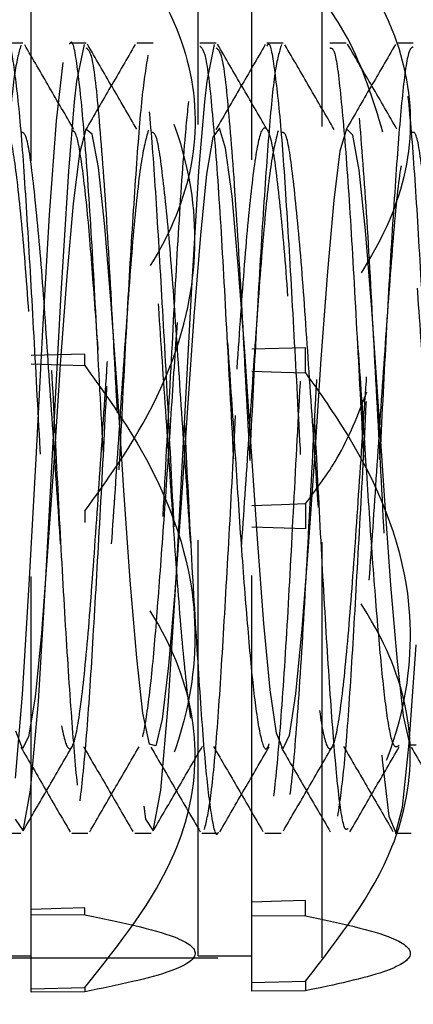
# Model space of a CAD drawing. Header units: inches. Extents: x 1772 to 2706, y -534 to -52.
# Tile 210 of 256: x 1873.6809 to 1873.7754, y -381.4622 to -381.2253. Entities that reach past the tile are written whole.
import ezdxf

# ---------------------------------------------------------------- set-up
doc = ezdxf.new("R2010")
doc.units = ezdxf.units.IN
doc.header["$LTSCALE"] = 0.5
doc.header["$MEASUREMENT"] = 0
doc.linetypes.add('HIDDEN', pattern=[0.225, 0.15, -0.075])
doc.layers.add('SID-M-H', color=4, linetype='HIDDEN')

msp = doc.modelspace()

# ---------------------------------------------------------------- linework, layer by layer
at = {"layer": 'SID-M-H'}
for p, q in [((1873.75341, -380.95102), (1873.75341, -381.70102)), ((1873.68362, -381.45927), (1873.68362, -381.19277)), ((1873.73662, -381.45902), (1873.73662, -381.19302)), ((1873.72371, -381.45052), (1873.72371, -381.20152)), ((1873.68162, -381.23102), (1873.67773, -381.23102)), ((1873.69459, -381.2401), (1873.69639, -381.23128)), ((1873.71288, -381.23102), (1873.70897, -381.23102)), ((1873.72584, -381.2401), (1873.72764, -381.23128)), ((1873.74413, -381.23102), (1873.74022, -381.23102)), ((1873.77538, -381.23102), (1873.77147, -381.23102)), ((1873.68971, -381.2497), (1873.69129, -381.23565)), ((1873.69405, -381.24511), (1873.69459, -381.2401)), ((1873.7253, -381.24511), (1873.72584, -381.2401)), ((1873.69265, -381.26176), (1873.69405, -381.24511)), ((1873.7239, -381.26176), (1873.7253, -381.24511)), ((1873.68803, -381.27224), (1873.68971, -381.2497)), ((1873.69676, -381.25169), (1873.69519, -381.25751)), ((1873.69825, -381.25287), (1873.69676, -381.25169)), ((1873.72882, -381.25146), (1873.72727, -381.25357)), ((1873.73029, -381.25627), (1873.72882, -381.25146)), ((1873.75935, -381.25157), (1873.75777, -381.257)), ((1873.76083, -381.25314), (1873.75935, -381.25157)), ((1873.69979, -381.26091), (1873.69825, -381.25287)), ((1873.72727, -381.25357), (1873.72572, -381.26252)), ((1873.76238, -381.26156), (1873.76083, -381.25314)), ((1873.69519, -381.25751), (1873.69371, -381.26956)), ((1873.73187, -381.26776), (1873.73029, -381.25627)), ((1873.75777, -381.257), (1873.75629, -381.26873)), ((1873.69083, -381.2912), (1873.69265, -381.26176)), ((1873.70134, -381.27512), (1873.69979, -381.26091)), ((1873.72208, -381.2912), (1873.7239, -381.26176)), ((1873.76393, -381.27607), (1873.76238, -381.26156)), ((1873.72572, -381.26252), (1873.72424, -381.27718)), ((1873.73336, -381.28444), (1873.73187, -381.26776)), ((1873.75629, -381.26873), (1873.75475, -381.28593)), ((1873.69371, -381.26956), (1873.69216, -381.28705)), ((1873.68645, -381.29997), (1873.68803, -381.27224)), ((1873.70282, -381.29377), (1873.70134, -381.27512)), ((1873.7654, -381.29496), (1873.76393, -381.27607)), ((1873.72424, -381.27718), (1873.72267, -381.29676)), ((1873.7349, -381.30518), (1873.73336, -381.28444)), ((1873.75475, -381.28593), (1873.75319, -381.30701)), ((1873.69216, -381.28705), (1873.69061, -381.30826)), ((1873.68899, -381.32542), (1873.69083, -381.2912)), ((1873.72024, -381.32542), (1873.72208, -381.2912)), ((1873.70439, -381.31588), (1873.70282, -381.29377)), ((1873.76698, -381.31718), (1873.7654, -381.29496)), ((1873.72267, -381.29676), (1873.72118, -381.31872)), ((1873.68479, -381.33099), (1873.68645, -381.29997)), ((1873.74952, -381.30426), (1873.73662, -381.30463)), ((1873.74952, -381.31031), (1873.74952, -381.30426)), ((1873.69652, -381.30577), (1873.68362, -381.30613)), ((1873.69652, -381.30855), (1873.69652, -381.30577)), ((1873.73645, -381.32799), (1873.7349, -381.30518)), ((1873.75319, -381.30701), (1873.75172, -381.32944)), ((1873.68362, -381.30813), (1873.6908, -381.30836)), ((1873.69061, -381.30826), (1873.68913, -381.33075)), ((1873.6908, -381.30836), (1873.69652, -381.30855)), ((1873.73662, -381.30988), (1873.74371, -381.31011)), ((1873.74371, -381.31011), (1873.74952, -381.31031)), ((1873.70589, -381.33856), (1873.70439, -381.31588)), ((1873.72118, -381.31872), (1873.71964, -381.34155)), ((1873.76847, -381.33982), (1873.76698, -381.31718)), ((1873.68715, -381.35976), (1873.68899, -381.32542)), ((1873.7184, -381.35976), (1873.72024, -381.32542)), ((1873.73793, -381.3502), (1873.73645, -381.32799)), ((1873.68316, -381.36123), (1873.68479, -381.33099)), ((1873.68913, -381.33075), (1873.68756, -381.35328)), ((1873.75172, -381.32944), (1873.75015, -381.35205)), ((1873.70741, -381.36022), (1873.70589, -381.33856)), ((1873.77, -381.36139), (1873.76847, -381.33982)), ((1873.71964, -381.34155), (1873.71808, -381.36306)), ((1873.73662, -381.34217), (1873.74371, -381.34193)), ((1873.74371, -381.34193), (1873.74952, -381.34174)), ((1873.74952, -381.34174), (1873.74952, -381.34778)), ((1873.69652, -381.34349), (1873.69652, -381.34628)), ((1873.74952, -381.34778), (1873.73662, -381.34741)), ((1873.7395, -381.37062), (1873.73793, -381.3502)), ((1873.75015, -381.35205), (1873.74865, -381.3719)), ((1873.68756, -381.35328), (1873.68606, -381.37289)), ((1873.68155, -381.38765), (1873.68316, -381.36123)), ((1873.68533, -381.38939), (1873.68715, -381.35976)), ((1873.70898, -381.37883), (1873.70741, -381.36022)), ((1873.71658, -381.38939), (1873.7184, -381.35976)), ((1873.77156, -381.37974), (1873.77, -381.36139)), ((1873.71808, -381.36306), (1873.71661, -381.38073)), ((1873.741, -381.38656), (1873.7395, -381.37062)), ((1873.68606, -381.37289), (1873.68454, -381.38828)), ((1873.74865, -381.3719), (1873.74713, -381.38754)), ((1873.7744, -381.39935), (1873.77608, -381.37576)), ((1873.71045, -381.39219), (1873.70898, -381.37883)), ((1873.71661, -381.38073), (1873.71504, -381.39364)), ((1873.77303, -381.39279), (1873.77156, -381.37974)), ((1873.67988, -381.40778), (1873.68155, -381.38765)), ((1873.74252, -381.39695), (1873.741, -381.38656)), ((1873.74713, -381.38754), (1873.74556, -381.39753)), ((1873.68454, -381.38828), (1873.68297, -381.3979)), ((1873.68347, -381.41073), (1873.68533, -381.38939)), ((1873.71472, -381.41073), (1873.71658, -381.38939)), ((1873.71202, -381.39961), (1873.71045, -381.39219)), ((1873.71504, -381.39364), (1873.71353, -381.40006)), ((1873.77461, -381.39983), (1873.77303, -381.39279)), ((1873.6815, -381.4007), (1873.67993, -381.39652)), ((1873.74409, -381.40072), (1873.74252, -381.39695)), ((1873.68297, -381.3979), (1873.6815, -381.4007)), ((1873.71353, -381.40006), (1873.71202, -381.39961)), ((1873.74556, -381.39753), (1873.74409, -381.40072)), ((1873.7728, -381.41482), (1873.7744, -381.39935)), ((1873.77611, -381.39988), (1873.77461, -381.39983)), ((1873.76784, -381.40229), (1873.76793, -381.40341)), ((1873.76793, -381.40341), (1873.76951, -381.41693)), ((1873.68168, -381.42051), (1873.68347, -381.41073)), ((1873.71293, -381.42051), (1873.71472, -381.41073)), ((1873.71068, -381.41457), (1873.71104, -381.41763)), ((1873.77117, -381.42096), (1873.7728, -381.41482)), ((1873.67979, -381.41763), (1873.68168, -381.42051)), ((1873.71104, -381.41763), (1873.71293, -381.42051)), ((1873.76951, -381.41693), (1873.77117, -381.42096)), ((1873.69335, -381.42102), (1873.69725, -381.42102)), ((1873.72459, -381.42102), (1873.72851, -381.42102)), ((1873.74371, -381.43739), (1873.73662, -381.43763)), ((1873.74952, -381.4372), (1873.74371, -381.43739)), ((1873.74952, -381.44092), (1873.74952, -381.4372)), ((1873.6908, -381.43914), (1873.68362, -381.43938)), ((1873.69652, -381.43896), (1873.6908, -381.43914)), ((1873.69652, -381.44067), (1873.69652, -381.43896)), ((1873.68362, -381.44061), (1873.69652, -381.44067)), ((1873.73662, -381.44085), (1873.74952, -381.44092)), ((1873.62841, -381.45102), (1873.92854, -381.45102)), ((1873.65049, -381.45052), (1873.68362, -381.45052)), ((1873.72371, -381.45052), (1873.73662, -381.45052)), ((1873.68362, -381.4585), (1873.69652, -381.45814)), ((1873.69652, -381.45814), (1873.69652, -381.45921)), ((1873.73662, -381.457), (1873.74952, -381.45663)), ((1873.74952, -381.45663), (1873.74952, -381.45896)), ((1873.69652, -381.45921), (1873.68362, -381.45927)), ((1873.74952, -381.45896), (1873.73662, -381.45902))]:
    msp.add_line(p, q, dxfattribs=at)
for points, knots in [([(1873.69652, -381.19391), (1873.70478, -381.20428), (1873.71871, -381.22176), (1873.72493, -381.25084), (1873.71787, -381.27909), (1873.70436, -381.29598), (1873.69652, -381.30577)], [0, 0, 0, 0, 0.301315, 0.50782, 0.714723, 1, 1, 1, 1]), ([(1873.74952, -381.19541), (1873.75759, -381.20581), (1873.77118, -381.22333), (1873.77652, -381.25236), (1873.76912, -381.27932), (1873.75654, -381.29533), (1873.74952, -381.30426)], [0, 0, 0, 0, 0.308852, 0.520576, 0.732518, 1, 1, 1, 1]), ([(1873.69652, -381.34349), (1873.69963, -381.33921), (1873.71016, -381.3247), (1873.72234, -381.29948), (1873.72428, -381.26342), (1873.71233, -381.23507), (1873.70039, -381.21847), (1873.69652, -381.21309)], [0, 0, 0, 0, 0.109863, 0.37209, 0.575506, 0.86224, 1, 1, 1, 1]), ([(1873.76809, -381.25236), (1873.76574, -381.24462), (1873.76167, -381.23117), (1873.75314, -381.21971), (1873.74952, -381.21485)], [0, 0, 0, 0, 0.576313, 1, 1, 1, 1]), ([(1873.68114, -381.23149), (1873.68061, -381.23335), (1873.67955, -381.23703), (1873.67809, -381.25328), (1873.67654, -381.27566), (1873.67497, -381.30292), (1873.67353, -381.33234), (1873.67192, -381.36106), (1873.67044, -381.38668), (1873.66892, -381.40627), (1873.66753, -381.41802), (1873.66673, -381.4192), (1873.66643, -381.41965)], [0, 0, 0, 0, 0.104993, 0.207815, 0.312048, 0.416542, 0.519186, 0.624148, 0.72727, 0.831148, 0.935869, 1, 1, 1, 1]), ([(1873.67773, -381.23158), (1873.6778, -381.2314), (1873.67839, -381.23001), (1873.6794, -381.23593), (1873.68102, -381.24945), (1873.68249, -381.27105), (1873.68402, -381.29753), (1873.6856, -381.3267), (1873.68704, -381.35586), (1873.68864, -381.38216), (1873.69014, -381.40325), (1873.69164, -381.41715), (1873.69324, -381.42248), (1873.69467, -381.41881), (1873.69626, -381.4065), (1873.69779, -381.38662), (1873.69926, -381.36108), (1873.70087, -381.33234), (1873.70231, -381.30291), (1873.70388, -381.27569), (1873.70543, -381.25317), (1873.70689, -381.23743), (1873.7085, -381.23002), (1873.70996, -381.23156), (1873.7115, -381.24191), (1873.71308, -381.26014), (1873.71452, -381.28456), (1873.71612, -381.31275), (1873.7176, -381.34229), (1873.71912, -381.37027), (1873.72071, -381.39416), (1873.72215, -381.41134), (1873.72352, -381.4205), (1873.72431, -381.42008), (1873.72459, -381.41993)], [0, 0, 0, 0, 0.004756, 0.036951, 0.069868, 0.102189, 0.134781, 0.167611, 0.19977, 0.232659, 0.265101, 0.297565, 0.330447, 0.362604, 0.395443, 0.428017, 0.460354, 0.493268, 0.525456, 0.558223, 0.590909, 0.623152, 0.656076, 0.688328, 0.721003, 0.753779, 0.785961, 0.818873, 0.851222, 0.883784, 0.916629, 0.948784, 0.981662, 1, 1, 1, 1]), ([(1873.69388, -381.25176), (1873.69191, -381.24836), (1873.68796, -381.24156), (1873.68402, -381.23477), (1873.68205, -381.23137)], [0, 0, 0, 0, 0.500205, 1, 1, 1, 1]), ([(1873.69287, -381.23124), (1873.6929, -381.23117), (1873.69347, -381.2295), (1873.6946, -381.23568), (1873.69616, -381.25011), (1873.69788, -381.27369), (1873.69941, -381.30263), (1873.70112, -381.33403), (1873.70271, -381.36462), (1873.70433, -381.39125), (1873.70602, -381.41032), (1873.70729, -381.42039), (1873.70812, -381.41988), (1873.7084, -381.41971)], [0, 0, 0, 0, 0.004684, 0.109901, 0.214103, 0.320117, 0.423836, 0.529749, 0.63423, 0.739146, 0.844858, 0.948671, 1, 1, 1, 1]), ([(1873.69678, -381.23102), (1873.69613, -381.23102), (1873.69482, -381.23102), (1873.69352, -381.23102), (1873.69287, -381.23102)], [0, 0, 0, 0, 0.500275, 1, 1, 1, 1]), ([(1873.70859, -381.23131), (1873.70662, -381.23472), (1873.70267, -381.24151), (1873.69872, -381.24831), (1873.69675, -381.25171)], [0, 0, 0, 0, 0.500657, 1, 1, 1, 1]), ([(1873.70896, -381.25164), (1873.70699, -381.24824), (1873.70304, -381.24144), (1873.69909, -381.23464), (1873.69712, -381.23124)], [0, 0, 0, 0, 0.499848, 1, 1, 1, 1]), ([(1873.72851, -381.42089), (1873.7285, -381.42093), (1873.72798, -381.4224), (1873.72688, -381.41705), (1873.72537, -381.40442), (1873.72389, -381.38347), (1873.72228, -381.35747), (1873.72084, -381.32838), (1873.71927, -381.29913), (1873.71772, -381.27243), (1873.71626, -381.2505), (1873.71465, -381.23647), (1873.7136, -381.23019), (1873.71298, -381.23152), (1873.71288, -381.23174)], [0, 0, 0, 0, 0.003046, 0.101633, 0.199226, 0.296373, 0.395097, 0.491622, 0.590018, 0.687967, 0.784797, 0.883574, 0.980255, 1, 1, 1, 1]), ([(1873.72803, -381.23102), (1873.72738, -381.23102), (1873.72607, -381.23102), (1873.72477, -381.23102), (1873.72412, -381.23102)], [0, 0, 0, 0, 0.500412, 1, 1, 1, 1]), ([(1873.73984, -381.23131), (1873.73787, -381.23472), (1873.73392, -381.24151), (1873.72997, -381.24831), (1873.728, -381.25171)], [0, 0, 0, 0, 0.500594, 1, 1, 1, 1]), ([(1873.72802, -381.23207), (1873.72852, -381.23246), (1873.72965, -381.23334), (1873.73128, -381.24978), (1873.73321, -381.27612), (1873.73494, -381.3097), (1873.73688, -381.34518), (1873.7386, -381.3783), (1873.74054, -381.40424), (1873.74227, -381.41979), (1873.74419, -381.42269), (1873.74595, -381.4126), (1873.74784, -381.39093), (1873.74964, -381.36047), (1873.75149, -381.32542), (1873.75333, -381.29045), (1873.75498, -381.26276), (1873.75628, -381.24743), (1873.7575, -381.23609), (1873.75888, -381.22909), (1873.76078, -381.23306), (1873.76253, -381.24953), (1873.76446, -381.27618), (1873.76619, -381.30968), (1873.76813, -381.34516), (1873.76985, -381.37838), (1873.77179, -381.40396), (1873.77336, -381.41925), (1873.77444, -381.41957), (1873.7749, -381.4197)], [0, 0, 0, 0, 0.031426, 0.070213, 0.109677, 0.148396, 0.187898, 0.2266, 0.266093, 0.30483, 0.34427, 0.383093, 0.422433, 0.461394, 0.500589, 0.539733, 0.578745, 0.608133, 0.619952, 0.658859, 0.698239, 0.737026, 0.77649, 0.815208, 0.85471, 0.893412, 0.932906, 0.971643, 1, 1, 1, 1]), ([(1873.74021, -381.25164), (1873.73824, -381.24824), (1873.73429, -381.24144), (1873.73034, -381.23464), (1873.72837, -381.23124)], [0, 0, 0, 0, 0.499893, 1, 1, 1, 1]), ([(1873.74373, -381.23134), (1873.7432, -381.23303), (1873.74214, -381.23638), (1873.74067, -381.25219), (1873.73913, -381.27424), (1873.73755, -381.30129), (1873.73611, -381.33066), (1873.73451, -381.3595), (1873.73302, -381.38536), (1873.73151, -381.40536), (1873.73009, -381.41767), (1873.72926, -381.41914), (1873.72893, -381.41973)], [0, 0, 0, 0, 0.1043679, 0.2067151, 0.3101722, 0.4141676, 0.5161474, 0.6204511, 0.723146, 0.8262187, 0.9304079, 1, 1, 1, 1]), ([(1873.74022, -381.23174), (1873.74033, -381.23152), (1873.74094, -381.23019), (1873.74199, -381.23647), (1873.74361, -381.2505), (1873.74507, -381.27243), (1873.74661, -381.29913), (1873.74819, -381.32838), (1873.74963, -381.35747), (1873.75123, -381.38347), (1873.75272, -381.40442), (1873.75423, -381.41705), (1873.75532, -381.4224), (1873.75584, -381.42093), (1873.75585, -381.42089)], [0, 0, 0, 0, 0.019745, 0.116426, 0.215202, 0.312032, 0.409982, 0.508378, 0.604903, 0.703626, 0.800774, 0.898367, 0.996954, 1, 1, 1, 1]), ([(1873.75638, -381.25176), (1873.75441, -381.24836), (1873.75046, -381.24156), (1873.74652, -381.23477), (1873.74455, -381.23137)], [0, 0, 0, 0, 0.5000869, 1, 1, 1, 1]), ([(1873.75928, -381.23102), (1873.75863, -381.23102), (1873.75732, -381.23102), (1873.75602, -381.23102), (1873.75537, -381.23102)], [0, 0, 0, 0, 0.500549, 1, 1, 1, 1]), ([(1873.75728, -381.41696), (1873.7578, -381.41328), (1873.75885, -381.40595), (1873.76037, -381.3852), (1873.76185, -381.35954), (1873.76346, -381.33065), (1873.7649, -381.30128), (1873.76647, -381.27426), (1873.76801, -381.25208), (1873.76948, -381.23678), (1873.77109, -381.22986), (1873.77254, -381.23192), (1873.7741, -381.24274), (1873.77566, -381.26138), (1873.77711, -381.28608), (1873.77871, -381.31442), (1873.78018, -381.34394), (1873.78172, -381.37177), (1873.7833, -381.39527), (1873.78474, -381.41236), (1873.78634, -381.42135), (1873.78783, -381.42142), (1873.78934, -381.4126), (1873.79093, -381.39569), (1873.79237, -381.37222), (1873.79396, -381.34451), (1873.79548, -381.315), (1873.79696, -381.28654), (1873.79857, -381.26174), (1873.80001, -381.24333), (1873.80132, -381.23304), (1873.80208, -381.23259), (1873.80232, -381.23244)], [0, 0, 0, 0, 0.034219, 0.0680714, 0.1017996, 0.1360562, 0.1695496, 0.203705, 0.2376835, 0.2712976, 0.3055753, 0.3391189, 0.3731884, 0.4072716, 0.4408058, 0.4750819, 0.5087104, 0.542672, 0.576838, 0.6103269, 0.6445786, 0.6783263, 0.7121585, 0.7463849, 0.7798635, 0.8140682, 0.8479553, 0.8816506, 0.9159149, 0.949418, 0.9835532, 1, 1, 1, 1]), ([(1873.77109, -381.23131), (1873.76912, -381.23472), (1873.76517, -381.24151), (1873.76122, -381.24831), (1873.75925, -381.25171)], [0, 0, 0, 0, 0.50053, 1, 1, 1, 1]), ([(1873.77146, -381.25164), (1873.76949, -381.24824), (1873.76554, -381.24144), (1873.76159, -381.23464), (1873.75962, -381.23124)], [0, 0, 0, 0, 0.4999378, 1, 1, 1, 1]), ([(1873.71164, -381.23388), (1873.71112, -381.23711), (1873.71008, -381.24352), (1873.70864, -381.26319), (1873.70703, -381.28803), (1873.70556, -381.31668), (1873.70402, -381.34614), (1873.70244, -381.37369), (1873.701, -381.39684), (1873.6994, -381.41332), (1873.69791, -381.42166), (1873.6964, -381.42108), (1873.69481, -381.4116), (1873.69337, -381.39409), (1873.69178, -381.37029), (1873.69026, -381.34229), (1873.68878, -381.31275), (1873.68717, -381.28457), (1873.68573, -381.26008), (1873.68416, -381.24212), (1873.68278, -381.23199), (1873.68195, -381.23199), (1873.68162, -381.23199)], [0, 0, 0, 0, 0.051117, 0.101385, 0.152773, 0.203211, 0.254109, 0.305347, 0.355553, 0.406901, 0.457523, 0.508223, 0.559548, 0.609744, 0.661018, 0.711847, 0.762346, 0.813724, 0.863963, 0.915128, 0.966135, 1, 1, 1, 1]), ([(1873.69677, -381.23207), (1873.69727, -381.23246), (1873.6984, -381.23334), (1873.70003, -381.24977), (1873.70196, -381.27613), (1873.70327, -381.30163), (1873.70407, -381.31651), (1873.70425, -381.31988)], [0, 0, 0, 0, 0.196791, 0.439676, 0.686799, 0.929254, 1, 1, 1, 1]), ([(1873.72412, -381.23162), (1873.72461, -381.23214), (1873.72564, -381.23326), (1873.72712, -381.24712), (1873.72884, -381.26896), (1873.73039, -381.29725), (1873.73206, -381.32846), (1873.7337, -381.35945), (1873.73528, -381.38692), (1873.73699, -381.40781), (1873.73852, -381.42008), (1873.74023, -381.42233), (1873.74182, -381.41431), (1873.74345, -381.39691), (1873.74513, -381.37198), (1873.74667, -381.3421), (1873.74839, -381.3106), (1873.74994, -381.28083), (1873.75154, -381.25635), (1873.75254, -381.24662), (1873.753, -381.24217)], [0, 0, 0, 0, 0.049242, 0.105078, 0.162123, 0.217997, 0.274772, 0.331301, 0.387381, 0.444375, 0.500146, 0.557121, 0.613253, 0.669726, 0.726539, 0.782386, 0.839432, 0.895293, 0.952086, 1, 1, 1, 1]), ([(1873.72525, -381.42018), (1873.72575, -381.41804), (1873.72675, -381.41373), (1873.72835, -381.39674), (1873.72979, -381.37372), (1873.73137, -381.34614), (1873.7329, -381.31667), (1873.73437, -381.28808), (1873.73598, -381.26301), (1873.73742, -381.24418), (1873.73875, -381.23336), (1873.73955, -381.23268), (1873.73982, -381.23244)], [0, 0, 0, 0, 0.104357, 0.21021, 0.31371, 0.419336, 0.524263, 0.62824, 0.734176, 0.837804, 0.943182, 1, 1, 1, 1]), ([(1873.75975, -381.41992), (1873.75949, -381.42012), (1873.75874, -381.42074), (1873.75739, -381.41208), (1873.75595, -381.39535), (1873.75437, -381.37175), (1873.75284, -381.34395), (1873.75137, -381.31441), (1873.74976, -381.2861), (1873.74831, -381.26133), (1873.74675, -381.24293), (1873.74534, -381.23225), (1873.74448, -381.23199), (1873.74413, -381.23188)], [0, 0, 0, 0, 0.049387, 0.148069, 0.244554, 0.342989, 0.440836, 0.537723, 0.636475, 0.73309, 0.831287, 0.929444, 1, 1, 1, 1]), ([(1873.75537, -381.23213), (1873.75576, -381.23218), (1873.7567, -381.23229), (1873.75808, -381.24409), (1873.75979, -381.26453), (1873.76137, -381.29191), (1873.7627, -381.31713), (1873.76349, -381.33181), (1873.76373, -381.33627)], [0, 0, 0, 0, 0.135917, 0.328723, 0.525726, 0.719697, 0.915026, 1, 1, 1, 1]), ([(1873.77538, -381.23188), (1873.775, -381.23202), (1873.77411, -381.23234), (1873.77266, -381.24322), (1873.77122, -381.26177), (1873.76962, -381.28654), (1873.76814, -381.315), (1873.76662, -381.34452), (1873.76503, -381.37218), (1873.76359, -381.39582), (1873.76199, -381.41212), (1873.76088, -381.42029), (1873.76028, -381.41999), (1873.76017, -381.41994)], [0, 0, 0, 0, 0.074812, 0.17592, 0.275156, 0.376646, 0.476451, 0.576825, 0.678139, 0.777302, 0.87868, 0.978891, 1, 1, 1, 1]), ([(1873.71529, -381.34485), (1873.71544, -381.34209), (1873.71612, -381.32935), (1873.71744, -381.30496), (1873.71897, -381.27604), (1873.72049, -381.25381), (1873.72139, -381.24579), (1873.72174, -381.24259)], [0, 0, 0, 0, 0.070457, 0.325779, 0.575592, 0.830749, 1, 1, 1, 1]), ([(1873.65184, -381.29737), (1873.65232, -381.3044), (1873.65329, -381.31856), (1873.65496, -381.34281), (1873.65657, -381.36713), (1873.65851, -381.38753), (1873.66024, -381.39975), (1873.66216, -381.40204), (1873.66392, -381.3941), (1873.66581, -381.37706), (1873.66761, -381.35311), (1873.66946, -381.32555), (1873.6713, -381.29804), (1873.67311, -381.27428), (1873.67499, -381.25751), (1873.67676, -381.24991), (1873.67867, -381.25255), (1873.68041, -381.26508), (1873.68234, -381.28572), (1873.68407, -381.3119), (1873.68601, -381.33981), (1873.68774, -381.36603), (1873.68967, -381.38675), (1873.69141, -381.3994), (1873.69332, -381.40216), (1873.69509, -381.39468), (1873.69697, -381.37801), (1873.69878, -381.35431), (1873.70062, -381.32683), (1873.70248, -381.29925), (1873.70427, -381.27523), (1873.70616, -381.2581), (1873.70792, -381.25004), (1873.70984, -381.2522), (1873.71157, -381.26431), (1873.71351, -381.28462), (1873.71524, -381.31062), (1873.71717, -381.33854), (1873.7189, -381.36492), (1873.72083, -381.38596), (1873.72258, -381.39903), (1873.72448, -381.40226), (1873.72627, -381.39524), (1873.72813, -381.37895), (1873.72996, -381.35551), (1873.73178, -381.32811), (1873.73365, -381.30047), (1873.73543, -381.2762), (1873.73733, -381.2587), (1873.73908, -381.25019), (1873.74101, -381.25188), (1873.74274, -381.26356), (1873.74468, -381.28354), (1873.7464, -381.30935), (1873.74834, -381.33726), (1873.75007, -381.3638), (1873.75199, -381.38515), (1873.75375, -381.39863), (1873.75564, -381.40234), (1873.75744, -381.39578), (1873.75929, -381.37986), (1873.76113, -381.3567), (1873.76294, -381.3294), (1873.76482, -381.3017), (1873.76659, -381.27719), (1873.7685, -381.25933), (1873.77024, -381.25036), (1873.77218, -381.25157), (1873.7739, -381.26282), (1873.77584, -381.28246), (1873.77757, -381.30809), (1873.7795, -381.33597), (1873.78124, -381.36266), (1873.78315, -381.38432), (1873.78492, -381.39822), (1873.7868, -381.40239), (1873.78861, -381.3963), (1873.79045, -381.38077), (1873.79231, -381.35788), (1873.7941, -381.33068), (1873.79599, -381.30293), (1873.79775, -381.27819), (1873.79967, -381.25997), (1873.8014, -381.25055), (1873.80334, -381.25129), (1873.80507, -381.2621), (1873.807, -381.2814), (1873.80874, -381.30682), (1873.81066, -381.3347), (1873.81241, -381.36148), (1873.81431, -381.38361), (1873.8161, -381.39732), (1873.81752, -381.40255), (1873.81831, -381.39975), (1873.81848, -381.39913)], [0, 0, 0, 0, 0.008826, 0.01778, 0.028666, 0.039775, 0.050671, 0.061765, 0.072685, 0.083751, 0.09471, 0.105735, 0.116745, 0.127719, 0.138774, 0.149704, 0.160791, 0.171692, 0.182798, 0.193685, 0.204798, 0.215685, 0.226791, 0.237693, 0.248779, 0.259711, 0.270764, 0.28174, 0.292747, 0.303775, 0.314732, 0.325799, 0.336718, 0.347813, 0.358708, 0.369817, 0.380703, 0.391814, 0.402705, 0.413805, 0.424717, 0.435792, 0.446738, 0.457777, 0.468771, 0.47976, 0.490803, 0.501745, 0.512824, 0.523732, 0.534834, 0.545724, 0.556835, 0.567721, 0.57883, 0.589727, 0.60082, 0.611741, 0.622805, 0.633767, 0.644789, 0.655802, 0.666773, 0.67783, 0.688758, 0.699847, 0.710747, 0.721854, 0.732741, 0.743853, 0.754741, 0.765845, 0.776749, 0.787833, 0.798768, 0.809818, 0.820797, 0.831802, 0.842832, 0.853786, 0.864856, 0.875772, 0.886869, 0.897763, 0.908873, 0.919758, 0.930869, 0.941761, 0.95286, 0.963773, 0.974847, 0.985795, 0.996831, 1, 1, 1, 1]), ([(1873.71176, -381.25191), (1873.71117, -381.25401), (1873.70998, -381.25825), (1873.70809, -381.27632), (1873.7063, -381.30044), (1873.70443, -381.32812), (1873.70261, -381.35551), (1873.70079, -381.37895), (1873.69892, -381.39524), (1873.69714, -381.40226), (1873.69524, -381.39903), (1873.69349, -381.38596), (1873.69156, -381.36492), (1873.68983, -381.33853), (1873.68789, -381.31064), (1873.68617, -381.28456), (1873.68423, -381.26454), (1873.68266, -381.25264), (1873.68159, -381.25246), (1873.68114, -381.25238)], [0, 0, 0, 0, 0.0593522, 0.1196315, 0.1791637, 0.2392485, 0.2990381, 0.3588603, 0.4189197, 0.4784762, 0.5387376, 0.5981057, 0.6584996, 0.717758, 0.7782142, 0.8374424, 0.8978899, 0.9571676, 1, 1, 1, 1]), ([(1873.74072, -381.39955), (1873.74054, -381.40004), (1873.73987, -381.40188), (1873.73861, -381.39782), (1873.73709, -381.38761), (1873.73561, -381.37121), (1873.734, -381.35075), (1873.73256, -381.32788), (1873.73099, -381.30489), (1873.72944, -381.28386), (1873.72798, -381.26674), (1873.72637, -381.25522), (1873.72492, -381.25028), (1873.72336, -381.25241), (1873.7218, -381.26145), (1873.72035, -381.27653), (1873.71875, -381.29617), (1873.71728, -381.31867), (1873.71574, -381.34185), (1873.71416, -381.3635), (1873.71272, -381.38171), (1873.71112, -381.39467), (1873.70963, -381.40123), (1873.70812, -381.40077), (1873.70653, -381.39331), (1873.70509, -381.37955), (1873.7035, -381.36083), (1873.70198, -381.33881), (1873.7005, -381.31558), (1873.69889, -381.29343), (1873.69745, -381.27417), (1873.69588, -381.26005), (1873.69451, -381.2521), (1873.69368, -381.25209), (1873.69336, -381.25209)], [0, 0, 0, 0, 0.0117, 0.04422, 0.076411, 0.108455, 0.14102, 0.172858, 0.205315, 0.237624, 0.269562, 0.302145, 0.334034, 0.366407, 0.398814, 0.43068, 0.463258, 0.495232, 0.5275, 0.559983, 0.59181, 0.624363, 0.656454, 0.688596, 0.721134, 0.752955, 0.78546, 0.817684, 0.849697, 0.882269, 0.914117, 0.946554, 0.97889, 1, 1, 1, 1]), ([(1873.74292, -381.25208), (1873.74233, -381.25433), (1873.74115, -381.25887), (1873.73925, -381.27731), (1873.73748, -381.30167), (1873.73559, -381.32941), (1873.73379, -381.3567), (1873.73195, -381.37986), (1873.7301, -381.39578), (1873.7283, -381.40234), (1873.72641, -381.39863), (1873.72465, -381.38515), (1873.72273, -381.3638), (1873.72099, -381.33725), (1873.71906, -381.30937), (1873.71733, -381.28347), (1873.71539, -381.26381), (1873.71386, -381.25241), (1873.71281, -381.25245), (1873.71239, -381.25247)], [0, 0, 0, 0, 0.059473, 0.119973, 0.179599, 0.239928, 0.299785, 0.359874, 0.420014, 0.479822, 0.540188, 0.599779, 0.660303, 0.719757, 0.780368, 0.839763, 0.90039, 0.959807, 1, 1, 1, 1]), ([(1873.77248, -381.26047), (1873.77242, -381.26076), (1873.77176, -381.26401), (1873.7704, -381.27879), (1873.76865, -381.30277), (1873.76675, -381.33073), (1873.76496, -381.35787), (1873.76311, -381.38077), (1873.76127, -381.3963), (1873.75946, -381.40239), (1873.75758, -381.39822), (1873.75581, -381.38432), (1873.7539, -381.36266), (1873.75216, -381.33597), (1873.75022, -381.30811), (1873.7485, -381.28239), (1873.74656, -381.26309), (1873.74505, -381.25218), (1873.74403, -381.25244), (1873.74364, -381.25254)], [0, 0, 0, 0, 0.006183, 0.070344, 0.133467, 0.197474, 0.260813, 0.324591, 0.388224, 0.451706, 0.515604, 0.578828, 0.642919, 0.705967, 0.770177, 0.833134, 0.897387, 0.960337, 1, 1, 1, 1]), ([(1873.77199, -381.39987), (1873.77157, -381.40025), (1873.77064, -381.40106), (1873.76911, -381.3938), (1873.76767, -381.38051), (1873.76609, -381.36199), (1873.76456, -381.34011), (1873.76309, -381.31689), (1873.76148, -381.29463), (1873.76003, -381.27515), (1873.75847, -381.26069), (1873.75706, -381.25231), (1873.75621, -381.2521), (1873.75586, -381.25201)], [0, 0, 0, 0, 0.080875, 0.1764, 0.269791, 0.365077, 0.459791, 0.553573, 0.649166, 0.742684, 0.837738, 0.932754, 1, 1, 1, 1]), ([(1873.80373, -381.26062), (1873.80365, -381.26105), (1873.80296, -381.26456), (1873.80156, -381.27975), (1873.79982, -381.30403), (1873.79791, -381.33201), (1873.79614, -381.35905), (1873.79426, -381.38166), (1873.79245, -381.39679), (1873.79062, -381.40243), (1873.78875, -381.39778), (1873.78697, -381.38348), (1873.78507, -381.36152), (1873.78332, -381.33468), (1873.78139, -381.30685), (1873.77966, -381.28133), (1873.77772, -381.26239), (1873.77624, -381.25196), (1873.77526, -381.25241), (1873.77489, -381.25258)], [0, 0, 0, 0, 0.009199, 0.073392, 0.136453, 0.200517, 0.263765, 0.327626, 0.391144, 0.45473, 0.518537, 0.581837, 0.645863, 0.708958, 0.773129, 0.836103, 0.900344, 0.963281, 1, 1, 1, 1]), ([(1873.69652, -381.30855), (1873.70039, -381.31394), (1873.71233, -381.33053), (1873.72428, -381.35889), (1873.72234, -381.39494), (1873.71016, -381.42016), (1873.69963, -381.43467), (1873.69652, -381.43896)], [0, 0, 0, 0, 0.1377598, 0.4244942, 0.6279096, 0.8901367, 1, 1, 1, 1]), ([(1873.74952, -381.31031), (1873.75298, -381.31521), (1873.76439, -381.33138), (1873.77602, -381.35918), (1873.77393, -381.39528), (1873.76201, -381.41971), (1873.75208, -381.43362), (1873.74952, -381.4372)], [0, 0, 0, 0, 0.128634, 0.424138, 0.634044, 0.905747, 1, 1, 1, 1]), ([(1873.74952, -381.34174), (1873.75218, -381.33819), (1873.75843, -381.32988), (1873.76212, -381.32033), (1873.76424, -381.31486)], [0, 0, 0, 0, 0.426068, 1, 1, 1, 1]), ([(1873.69652, -381.45814), (1873.70478, -381.44777), (1873.71871, -381.43029), (1873.72493, -381.4012), (1873.71787, -381.37295), (1873.70436, -381.35606), (1873.69652, -381.34628)], [0, 0, 0, 0, 0.301315, 0.50782, 0.714723, 1, 1, 1, 1]), ([(1873.74952, -381.45663), (1873.75759, -381.44624), (1873.77118, -381.42872), (1873.77652, -381.39968), (1873.76912, -381.37272), (1873.75654, -381.35671), (1873.74952, -381.34778)], [0, 0, 0, 0, 0.3088525, 0.5205761, 0.7325176, 1, 1, 1, 1]), ([(1873.68113, -381.40034), (1873.6831, -381.40373), (1873.68705, -381.41053), (1873.69099, -381.41733), (1873.69296, -381.42073)], [0, 0, 0, 0, 0.499343, 1, 1, 1, 1]), ([(1873.68169, -381.42048), (1873.68366, -381.41708), (1873.68761, -381.41027), (1873.69156, -381.40347), (1873.69354, -381.40007)], [0, 0, 0, 0, 0.500212, 1, 1, 1, 1]), ([(1873.69615, -381.40018), (1873.69813, -381.40358), (1873.70209, -381.41039), (1873.70604, -381.4172), (1873.70801, -381.42061)], [0, 0, 0, 0, 0.49961, 1, 1, 1, 1]), ([(1873.69768, -381.42068), (1873.69965, -381.41728), (1873.70359, -381.41048), (1873.70753, -381.40369), (1873.70951, -381.40029)], [0, 0, 0, 0, 0.499854, 1, 1, 1, 1]), ([(1873.71238, -381.40034), (1873.71435, -381.40373), (1873.7183, -381.41053), (1873.72224, -381.41733), (1873.72421, -381.42073)], [0, 0, 0, 0, 0.499406, 1, 1, 1, 1]), ([(1873.71294, -381.42048), (1873.71491, -381.41708), (1873.71886, -381.41027), (1873.72281, -381.40347), (1873.72479, -381.40007)], [0, 0, 0, 0, 0.500166, 1, 1, 1, 1]), ([(1873.7274, -381.40018), (1873.72938, -381.40358), (1873.73334, -381.41039), (1873.73729, -381.4172), (1873.73926, -381.42061)], [0, 0, 0, 0, 0.499562, 1, 1, 1, 1]), ([(1873.72893, -381.42068), (1873.7309, -381.41728), (1873.73484, -381.41048), (1873.73878, -381.40369), (1873.74076, -381.40029)], [0, 0, 0, 0, 0.499913, 1, 1, 1, 1]), ([(1873.74363, -381.40034), (1873.7456, -381.40373), (1873.74955, -381.41053), (1873.75349, -381.41733), (1873.75546, -381.42073)], [0, 0, 0, 0, 0.49947, 1, 1, 1, 1]), ([(1873.74419, -381.42048), (1873.74616, -381.41708), (1873.75011, -381.41027), (1873.75406, -381.40347), (1873.75604, -381.40007)], [0, 0, 0, 0, 0.50012, 1, 1, 1, 1]), ([(1873.75865, -381.40018), (1873.76063, -381.40358), (1873.76459, -381.41039), (1873.76854, -381.4172), (1873.77051, -381.42061)], [0, 0, 0, 0, 0.499513, 1, 1, 1, 1]), ([(1873.76018, -381.42068), (1873.76215, -381.41728), (1873.76609, -381.41048), (1873.77003, -381.40368), (1873.77201, -381.40029)], [0, 0, 0, 0, 0.499972, 1, 1, 1, 1]), ([(1873.77488, -381.40034), (1873.77685, -381.40373), (1873.7808, -381.41053), (1873.78474, -381.41733), (1873.78671, -381.42073)], [0, 0, 0, 0, 0.499533, 1, 1, 1, 1]), ([(1873.67725, -381.42102), (1873.6779, -381.42102), (1873.6792, -381.42102), (1873.6805, -381.42102), (1873.68115, -381.42102)], [0, 0, 0, 0, 0.4998627, 1, 1, 1, 1]), ([(1873.7085, -381.42102), (1873.70915, -381.42102), (1873.71045, -381.42102), (1873.71175, -381.42102), (1873.7124, -381.42102)], [0, 0, 0, 0, 0.499725, 1, 1, 1, 1]), ([(1873.73975, -381.42102), (1873.7404, -381.42102), (1873.7417, -381.42102), (1873.743, -381.42102), (1873.74365, -381.42102)], [0, 0, 0, 0, 0.499588, 1, 1, 1, 1]), ([(1873.771, -381.42102), (1873.77165, -381.42102), (1873.77295, -381.42102), (1873.77425, -381.42102), (1873.7749, -381.42102)], [0, 0, 0, 0, 0.499451, 1, 1, 1, 1]), ([(1873.69652, -381.44067), (1873.70478, -381.44239), (1873.71871, -381.44528), (1873.72493, -381.4501), (1873.71787, -381.45479), (1873.70436, -381.45759), (1873.69652, -381.45921)], [0, 0, 0, 0, 0.301315, 0.50782, 0.714723, 1, 1, 1, 1]), ([(1873.74952, -381.44092), (1873.75759, -381.44264), (1873.77118, -381.44554), (1873.77652, -381.45036), (1873.76912, -381.45482), (1873.75654, -381.45748), (1873.74952, -381.45896)], [0, 0, 0, 0, 0.3088525, 0.5205761, 0.7325176, 1, 1, 1, 1])]:
    msp.add_open_spline(points, degree=3, knots=knots, dxfattribs=at)

doc.saveas('drawing.dxf')
